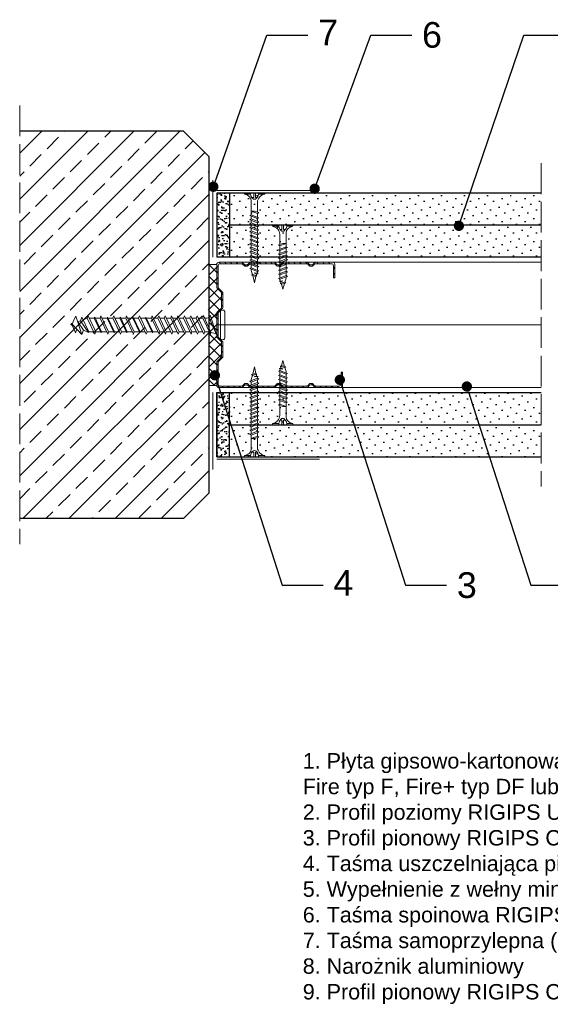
# Model space of a CAD drawing. Header units: millimetres. Extents: x 1720 to 3764, y 1191 to 1623.
# Tile 3 of 10: x 2447 to 2654, y 1191 to 1575. Entities that reach past the tile are written whole.
import ezdxf
from ezdxf import colors
from ezdxf.entities.mleader import LeaderData, LeaderLine
from ezdxf.math import Vec2, Vec3

# ---------------------------------------------------------------- set-up
doc = ezdxf.new("R2010")
doc.units = ezdxf.units.MM
doc.linetypes.add('ACAD_ISO02W100', pattern=[15, 12, -3])
for name, color, linetype, lineweight in [('_ISOVER WELNA', 7, 'BATTING', 9), ('_RIGIPS AKCESORIA', 7, 'Continuous', 18), ('_RIGIPS G-K', 7, 'Continuous', 25), ('_RIGIPS PROFIL', 7, 'Continuous', 18), ('OPISY', 7, 'Continuous', 9), ('PRZERYWANA', 7, 'ACAD_ISO02W100', 9)]:
    doc.layers.add(name, color=color, linetype=linetype, lineweight=lineweight)
doc.styles.get("Standard").update_dxf_attribs({"font": 'arial.ttf'})
doc.linetypes.add('BATTING', pattern='A,0.00254,-2.54,[134,ltypeshp.shx,S=2.54,R=0,X=-2.54,Y=0],-5.08,[134,ltypeshp.shx,S=2.54,R=180,X=2.54,Y=0],-2.54', length=10.16254)
pattern_1 = [(315, (727.046, 0.9), (3.367596, 1.122532), [0, -3.175])]
pattern_2 = [(315, (727.046, -0.9), (3.367596, 1.122532), [0, -3.175])]

# ---------------------------------------------------------------- blocks, each defined once
blk = doc.blocks.new('CW 50 ULTRASTIL')
h = blk.add_hatch()
h.set_pattern_fill('ANSI31', color=256, scale=0.5, style=0)
h.paths.add_polyline_path([(28.56, 40.65, -0.198912), (28.71, 41), (30.21, 42.51, 0.198912), (30.36, 42.86), (30.36, 48.45, 0.198912), (30.21, 48.8), (28.71, 50.31, -0.198912), (28.56, 50.66), (28.56, 59.85, -0.198912), (28.71, 60.2), (30.21, 61.71, 0.198912), (30.36, 62.06), (30.36, 67.65, 0.198912), (30.21, 68), (28.71, 69.51, -0.198912), (28.56, 69.86), (28.56, 78.31, -0.414214), (29.36, 79.11), (37.68, 79.11, -0.198912), (38.04, 78.96), (38.74, 78.25, 0.198912), (39.1, 78.11), (39.68, 78.11, 0.198912), (40.04, 78.25), (40.74, 78.96, -0.198912), (41.1, 79.11), (50.38, 79.11, -0.198912), (50.74, 78.96), (51.44, 78.25, 0.198912), (51.8, 78.11), (52.38, 78.11, 0.198912), (52.74, 78.25), (53.44, 78.96, -0.198912), (53.8, 79.11), (63.08, 79.11, -0.198912), (63.44, 78.96), (64.14, 78.25, 0.198912), (64.5, 78.11), (65.08, 78.11, 0.198912), (65.44, 78.25), (66.14, 78.96, -0.198912), (66.5, 79.11), (75.66, 79.11, -0.414214), (76.46, 78.31), (76.46, 73.66), (77.01, 73.66), (77.01, 78.86, 0.414214), (76.21, 79.66), (66.5, 79.66, 0.198912), (66.14, 79.51), (65.44, 78.8, -0.198912), (65.08, 78.66), (64.5, 78.66, -0.198912), (64.14, 78.8), (63.44, 79.51, 0.198912), (63.08, 79.66), (53.8, 79.66, 0.198912), (53.44, 79.51), (52.74, 78.8, -0.198912), (52.38, 78.66), (51.8, 78.66, -0.198912), (51.44, 78.8), (50.74, 79.51, 0.198912), (50.38, 79.66), (41.1, 79.66, 0.198912), (40.74, 79.51), (40.04, 78.8, -0.198912), (39.68, 78.66), (39.1, 78.66, -0.198912), (38.74, 78.8), (38.04, 79.51, 0.198912), (37.68, 79.66), (28.81, 79.66, 0.414214), (28.01, 78.86), (28.01, 69.86, 0.198912), (28.16, 69.51), (29.66, 68, -0.198912), (29.81, 67.65), (29.81, 62.06, -0.198912), (29.66, 61.71), (28.16, 60.2, 0.198912), (28.01, 59.85), (28.01, 50.66, 0.198912), (28.16, 50.31), (29.66, 48.8, -0.198912), (29.81, 48.45), (29.81, 42.86, -0.198912), (29.66, 42.51), (28.16, 41, 0.198912), (28.01, 40.65), (28.01, 31.66, 0.414214), (28.81, 30.86), (37.68, 30.86, 0.198912), (38.04, 31), (38.74, 31.71, -0.198912), (39.1, 31.86), (39.68, 31.86, -0.198912), (40.04, 31.71), (40.74, 31, 0.198912), (41.1, 30.86), (50.38, 30.86, 0.198912), (50.74, 31), (51.44, 31.71, -0.198912), (51.8, 31.86), (52.38, 31.86, -0.198912), (52.74, 31.71), (53.44, 31, 0.198912), (53.8, 30.86), (63.08, 30.86, 0.198912), (63.44, 31), (64.14, 31.71, -0.198912), (64.5, 31.86), (65.08, 31.86, -0.198912), (65.44, 31.71), (66.14, 31, 0.198912), (66.5, 30.86), (73.21, 30.86, 0.414214), (74.01, 31.66), (74.01, 36.86), (73.46, 36.86), (73.46, 32.21, -0.414214), (72.66, 31.41), (66.5, 31.41, -0.198912), (66.14, 31.55), (65.44, 32.26, 0.198912), (65.08, 32.41), (64.5, 32.41, 0.198912), (64.14, 32.26), (63.44, 31.55, -0.198912), (63.08, 31.41), (53.8, 31.41, -0.198912), (53.44, 31.55), (52.74, 32.26, 0.198912), (52.38, 32.41), (51.8, 32.41, 0.198912), (51.44, 32.26), (50.74, 31.55, -0.198912), (50.38, 31.41), (41.1, 31.41, -0.198912), (40.74, 31.55), (40.04, 32.26, 0.198912), (39.68, 32.41), (39.1, 32.41, 0.198912), (38.74, 32.26), (38.04, 31.55, -0.198912), (37.68, 31.41), (29.36, 31.41, -0.414214), (28.56, 32.21)])
at = {"layer": '_RIGIPS PROFIL'}
for p, q in [((28.01, 78.86), (28.01, 69.86)), ((28.56, 78.31), (28.56, 69.86)), ((37.68, 79.66), (28.81, 79.66)), ((37.68, 79.11), (29.36, 79.11)), ((38.04, 79.51), (38.74, 78.8)), ((38.04, 78.96), (38.74, 78.25)), ((39.68, 78.66), (39.1, 78.66)), ((39.68, 78.11), (39.1, 78.11)), ((40.74, 79.51), (40.04, 78.8)), ((40.74, 78.96), (40.04, 78.25)), ((50.38, 79.66), (41.1, 79.66)), ((50.38, 79.11), (41.1, 79.11)), ((50.74, 79.51), (51.44, 78.8)), ((50.74, 78.96), (51.44, 78.25)), ((52.38, 78.66), (51.8, 78.66)), ((52.38, 78.11), (51.8, 78.11)), ((53.44, 79.51), (52.74, 78.8)), ((53.44, 78.96), (52.74, 78.25)), ((53.8, 79.66), (63.08, 79.66)), ((53.8, 79.11), (63.08, 79.11)), ((63.44, 79.51), (64.14, 78.8)), ((63.44, 78.96), (64.14, 78.25)), ((65.08, 78.66), (64.5, 78.66)), ((65.08, 78.11), (64.5, 78.11)), ((66.14, 79.51), (65.44, 78.8)), ((66.14, 78.96), (65.44, 78.25)), ((76.21, 79.66), (66.5, 79.66)), ((75.66, 79.11), (66.5, 79.11)), ((76.46, 73.66), (76.46, 78.31)), ((77.01, 73.66), (77.01, 78.86)), ((76.46, 73.66), (77.01, 73.66)), ((29.66, 68), (28.16, 69.51)), ((30.21, 68), (28.71, 69.51)), ((29.81, 67.65), (29.81, 62.06)), ((30.36, 67.65), (30.36, 62.06)), ((29.66, 61.71), (28.16, 60.2)), ((30.21, 61.71), (28.71, 60.2)), ((28.01, 59.85), (28.01, 50.66)), ((28.56, 59.85), (28.56, 50.66)), ((29.66, 48.8), (28.16, 50.31)), ((30.21, 48.8), (28.71, 50.31)), ((29.81, 42.86), (29.81, 48.45)), ((30.36, 42.86), (30.36, 48.45)), ((29.66, 42.51), (28.16, 41)), ((30.21, 42.51), (28.71, 41)), ((28.01, 31.66), (28.01, 40.65)), ((28.56, 32.21), (28.56, 40.65)), ((73.46, 36.86), (73.46, 32.21)), ((73.46, 36.86), (74.01, 36.86)), ((74.01, 36.86), (74.01, 31.66)), ((37.68, 30.86), (28.81, 30.86)), ((37.68, 31.41), (29.36, 31.41)), ((38.04, 31.55), (38.74, 32.26)), ((38.04, 31), (38.74, 31.71)), ((39.68, 32.41), (39.1, 32.41)), ((39.68, 31.86), (39.1, 31.86)), ((40.74, 31.55), (40.04, 32.26)), ((40.74, 31), (40.04, 31.71)), ((50.38, 31.41), (41.1, 31.41)), ((50.38, 30.86), (41.1, 30.86)), ((50.74, 31.55), (51.44, 32.26)), ((50.74, 31), (51.44, 31.71)), ((52.38, 32.41), (51.8, 32.41)), ((52.38, 31.86), (51.8, 31.86)), ((53.44, 31.55), (52.74, 32.26)), ((53.44, 31), (52.74, 31.71)), ((53.8, 31.41), (63.08, 31.41)), ((53.8, 30.86), (63.08, 30.86)), ((63.44, 31.55), (64.14, 32.26)), ((63.44, 31), (64.14, 31.71)), ((65.08, 32.41), (64.5, 32.41)), ((65.08, 31.86), (64.5, 31.86)), ((66.14, 31.55), (65.44, 32.26)), ((66.14, 31), (65.44, 31.71)), ((72.66, 31.41), (66.5, 31.41)), ((73.21, 30.86), (66.5, 30.86))]:
    blk.add_line(p, q, dxfattribs=at)
for centre, radius, start, end in [((28.81, 78.86), 0.8, 90, 180), ((29.36, 78.31), 0.8, 90, 180), ((37.68, 79.16), 0.5, 45, 90), ((37.68, 78.61), 0.5, 45, 90), ((39.1, 79.16), 0.5, 225, 270), ((39.1, 78.61), 0.5, 225, 270), ((39.68, 79.16), 0.5, 270, 315), ((39.68, 78.61), 0.5, 270, 315), ((41.1, 79.16), 0.5, 90, 135), ((41.1, 78.61), 0.5, 90, 135), ((50.38, 79.16), 0.5, 45, 90), ((50.38, 78.61), 0.5, 45, 90), ((51.8, 79.16), 0.5, 225, 270), ((51.8, 78.61), 0.5, 225, 270), ((52.38, 79.16), 0.5, 270, 315), ((52.38, 78.61), 0.5, 270, 315), ((53.8, 79.16), 0.5, 90, 135), ((53.8, 78.61), 0.5, 90, 135), ((63.08, 79.16), 0.5, 45, 90), ((63.08, 78.61), 0.5, 45, 90), ((64.5, 79.16), 0.5, 225, 270), ((64.5, 78.61), 0.5, 225, 270), ((65.08, 79.16), 0.5, 270, 315), ((65.08, 78.61), 0.5, 270, 315), ((66.5, 79.16), 0.5, 90, 135), ((66.5, 78.61), 0.5, 90, 135), ((75.66, 78.31), 0.8, 0, 90), ((76.21, 78.86), 0.8, 0, 90), ((28.51, 69.86), 0.5, 180, 225), ((29.06, 69.86), 0.5, 180, 225), ((29.31, 67.65), 0.5, 0, 45), ((29.86, 67.65), 0.5, 0, 45), ((29.31, 62.06), 0.5, 315, 0), ((29.86, 62.06), 0.5, 315, 0), ((28.51, 59.85), 0.5, 135, 180), ((29.06, 59.85), 0.5, 135, 180), ((28.51, 50.66), 0.5, 180, 225), ((29.06, 50.66), 0.5, 180, 225), ((29.31, 48.45), 0.5, 0, 45), ((29.86, 48.45), 0.5, 0, 45), ((29.31, 42.86), 0.5, 315, 0), ((29.86, 42.86), 0.5, 315, 0), ((28.51, 40.65), 0.5, 135, 180), ((29.06, 40.65), 0.5, 135, 180), ((28.81, 31.66), 0.8, 180, 270), ((29.36, 32.21), 0.8, 180, 270), ((37.68, 31.91), 0.5, 270, 315), ((37.68, 31.36), 0.5, 270, 315), ((39.1, 31.91), 0.5, 90, 135), ((39.1, 31.36), 0.5, 90, 135), ((39.68, 31.91), 0.5, 45, 90), ((39.68, 31.36), 0.5, 45, 90), ((41.1, 31.91), 0.5, 225, 270), ((41.1, 31.36), 0.5, 225, 270), ((50.38, 31.91), 0.5, 270, 315), ((50.38, 31.36), 0.5, 270, 315), ((51.8, 31.91), 0.5, 90, 135), ((51.8, 31.36), 0.5, 90, 135), ((52.38, 31.91), 0.5, 45, 90), ((52.38, 31.36), 0.5, 45, 90), ((53.8, 31.91), 0.5, 225, 270), ((53.8, 31.36), 0.5, 225, 270), ((63.08, 31.91), 0.5, 270, 315), ((63.08, 31.36), 0.5, 270, 315), ((64.5, 31.91), 0.5, 90, 135), ((64.5, 31.36), 0.5, 90, 135), ((65.08, 31.91), 0.5, 45, 90), ((65.08, 31.36), 0.5, 45, 90), ((66.5, 31.91), 0.5, 225, 270), ((66.5, 31.36), 0.5, 225, 270), ((72.66, 32.21), 0.8, 270, 0), ((73.21, 31.66), 0.8, 270, 0)]:
    blk.add_arc(centre, radius, start, end, dxfattribs=at)
blk = doc.blocks.new('TN 25')
at = {"layer": '_RIGIPS AKCESORIA'}
for p, q in [((0, -0.84), (0, 7.16)), ((0, 7.16), (0.46, 7.16)), ((0.46, 4.78), (0, 4.78)), ((0.46, 7.16), (0.46, 4.78)), ((1.77, 3.5), (1.77, 4.2)), ((3.02, 4.46), (8.47, 4.46)), ((7.12, 4.46), (7.12, 3.18)), ((8.03, 2.01), (7.12, 4.46)), ((8.47, 4.46), (8.79, 5)), ((9.61, 1.51), (8.47, 4.46)), ((8.79, 5), (9.93, 2.01)), ((9, 4.46), (10.1, 4.46)), ((10.1, 4.46), (10.41, 5)), ((11.23, 1.51), (10.1, 4.46)), ((10.41, 5), (11.56, 2.01)), ((10.62, 4.46), (11.67, 4.46)), ((11.67, 4.46), (11.99, 5)), ((12.81, 1.51), (11.67, 4.46)), ((11.99, 5), (13.14, 2.01)), ((12.2, 4.46), (13.21, 4.46)), ((13.21, 4.46), (13.52, 5)), ((14.34, 1.51), (13.21, 4.46)), ((13.52, 5), (14.67, 2.01)), ((13.73, 4.46), (14.8, 4.46)), ((14.8, 4.46), (15.12, 5)), ((15.94, 1.51), (14.8, 4.46)), ((15.12, 5), (16.26, 2.01)), ((15.33, 4.46), (16.42, 4.46)), ((16.42, 4.46), (16.73, 5)), ((17.55, 1.51), (16.42, 4.46)), ((16.73, 5), (17.88, 2.01)), ((16.94, 4.46), (17.99, 4.46)), ((17.99, 4.46), (18.31, 5)), ((19.13, 1.51), (17.99, 4.46)), ((18.31, 5), (19.45, 2.01)), ((18.52, 4.46), (19.68, 4.46)), ((19.68, 4.46), (20, 5)), ((20.82, 1.51), (19.68, 4.46)), ((20, 5), (21.14, 2.01)), ((20.21, 4.46), (20.7, 4.46)), ((20.7, 4.46), (22.28, 3.98)), ((22.28, 3.98), (22.56, 4.37)), ((22.7, 2.36), (22.28, 3.98)), ((22.56, 4.37), (23.03, 2.71)), ((22.71, 3.85), (25, 3.24)), ((0, 3.5), (1.77, 3.5)), ((0, 2.83), (1.77, 2.83)), ((0.46, 1.64), (0, 1.64)), ((0.46, -0.84), (0.46, 1.64)), ((1.77, 2.83), (1.77, 2.18)), ((7.49, 2.01), (3.55, 2.01)), ((7.12, 3.18), (7.65, 1.53)), ((7.65, 1.53), (8.03, 2.01)), ((9.41, 2.01), (8.03, 2.01)), ((9.93, 2.01), (9.61, 1.51)), ((11.04, 2.01), (9.93, 2.01)), ((11.56, 2.01), (11.23, 1.51)), ((12.61, 2.01), (11.56, 2.01)), ((13.14, 2.01), (12.81, 1.51)), ((14.15, 2.01), (13.14, 2.01)), ((14.67, 2.01), (14.34, 1.51)), ((15.74, 2.01), (14.67, 2.01)), ((16.26, 2.01), (15.94, 1.51)), ((17.36, 2.01), (16.26, 2.01)), ((17.88, 2.01), (17.55, 1.51)), ((18.93, 2.01), (17.88, 2.01)), ((19.45, 2.01), (19.13, 1.51)), ((19.45, 2.01), (20.62, 2.01)), ((21.14, 2.01), (20.82, 1.51)), ((21.14, 2.01), (21.81, 2.12)), ((21.85, 1.83), (21.67, 3.28)), ((21.67, 3.28), (22.14, 2.4)), ((22.14, 2.4), (21.85, 1.83)), ((22.7, 2.36), (22.14, 2.4)), ((23.03, 2.71), (22.7, 2.36)), ((25, 3.24), (23.03, 2.71)), ((0, -0.84), (0.46, -0.84))]:
    blk.add_line(p, q, dxfattribs=at)
for centre, major_axis, ratio, start_param, end_param in [((3.09, 7.67), (0.17, 3.2), 0.826134, 1.773653, 3.180586), ((-0.04, 0.9), (0, 3.93), 0.848176, -0.720942, -0.151112), ((1.66, 3.18), (0, 0.895), 0.848176, -1.552777, -0.720942), ((3.37, -1.57), (0.28, 3.57), 0.832181, 0.035984, 1.430787), ((-2.73, 15.91), (0, 14.76), 0.848176, 3.399396, 3.475072), ((0.59, 4.62), (0, 2.81), 0.848176, 3.475072, 3.862535), ((1.66, 3.18), (0, 0.895), 0.848176, 3.862535, 4.730408)]:
    blk.add_ellipse(centre, major_axis=major_axis, ratio=ratio, start_param=start_param, end_param=end_param, dxfattribs=at)
blk = doc.blocks.new('TN 35')
at = {"layer": '_RIGIPS AKCESORIA'}
for p, q in [((0, -0.84), (0, 7.16)), ((0, 7.16), (0.46, 7.16)), ((0.46, 4.78), (0, 4.78)), ((0.46, 7.16), (0.46, 4.78)), ((1.77, 3.5), (1.77, 4.2)), ((3.02, 4.46), (8.47, 4.46)), ((7.12, 4.46), (7.12, 3.18)), ((8.03, 2.01), (7.12, 4.46)), ((8.47, 4.46), (8.79, 5)), ((9.61, 1.51), (8.47, 4.46)), ((8.79, 5), (9.93, 2.01)), ((9, 4.46), (10.1, 4.46)), ((10.1, 4.46), (10.41, 5)), ((11.23, 1.51), (10.1, 4.46)), ((10.41, 5), (11.56, 2.01)), ((10.62, 4.46), (11.67, 4.46)), ((11.67, 4.46), (11.99, 5)), ((12.81, 1.51), (11.67, 4.46)), ((11.99, 5), (13.14, 2.01)), ((12.2, 4.46), (13.21, 4.46)), ((13.21, 4.46), (13.52, 5)), ((14.34, 1.51), (13.21, 4.46)), ((13.52, 5), (14.67, 2.01)), ((13.73, 4.46), (14.8, 4.46)), ((14.8, 4.46), (15.12, 5)), ((15.94, 1.51), (14.8, 4.46)), ((15.12, 5), (16.26, 2.01)), ((15.33, 4.46), (16.42, 4.46)), ((16.42, 4.46), (16.73, 5)), ((17.55, 1.51), (16.42, 4.46)), ((16.73, 5), (17.88, 2.01)), ((16.94, 4.46), (17.99, 4.46)), ((17.99, 4.46), (18.31, 5)), ((19.13, 1.51), (17.99, 4.46)), ((18.31, 5), (19.45, 2.01)), ((18.52, 4.46), (19.57, 4.46)), ((19.57, 4.46), (19.88, 5)), ((20.7, 1.51), (19.57, 4.46)), ((19.88, 5), (21.03, 2.01)), ((20.09, 4.46), (21.14, 4.46)), ((21.14, 4.46), (21.46, 5)), ((22.28, 1.51), (21.14, 4.46)), ((21.46, 5), (22.6, 2.01)), ((21.67, 4.46), (22.72, 4.46)), ((22.72, 4.46), (23.03, 5)), ((23.85, 1.51), (22.72, 4.46)), ((23.03, 5), (24.18, 2.01)), ((23.24, 4.46), (24.29, 4.46)), ((24.29, 4.46), (24.61, 5)), ((25.43, 1.51), (24.29, 4.46)), ((24.61, 5), (25.75, 2.01)), ((24.81, 4.46), (25.87, 4.46)), ((25.87, 4.46), (26.18, 5)), ((27, 1.51), (25.87, 4.46)), ((26.18, 5), (27.33, 2.01)), ((26.39, 4.46), (27.44, 4.46)), ((27.44, 4.46), (27.76, 5)), ((28.58, 1.51), (27.44, 4.46)), ((27.76, 5), (28.9, 2.01)), ((27.96, 4.46), (29.13, 4.46)), ((29.13, 4.46), (29.45, 5)), ((30.27, 1.51), (29.13, 4.46)), ((29.45, 5), (30.59, 2.01)), ((29.65, 4.46), (30.15, 4.46)), ((30.15, 4.46), (31.73, 3.98)), ((31.73, 3.98), (32.01, 4.37)), ((32.15, 2.36), (31.73, 3.98)), ((32.01, 4.37), (32.48, 2.71)), ((32.16, 3.85), (35, 3.24)), ((0, 3.5), (1.77, 3.5)), ((0, 2.83), (1.77, 2.83)), ((0.46, 1.64), (0, 1.64)), ((0.46, -0.84), (0.46, 1.64)), ((1.77, 2.83), (1.77, 2.18)), ((7.49, 2.01), (3.55, 2.01)), ((7.12, 3.18), (7.65, 1.53)), ((7.65, 1.53), (8.03, 2.01)), ((9.41, 2.01), (8.03, 2.01)), ((9.93, 2.01), (9.61, 1.51)), ((11.04, 2.01), (9.93, 2.01)), ((11.56, 2.01), (11.23, 1.51)), ((12.61, 2.01), (11.56, 2.01)), ((13.14, 2.01), (12.81, 1.51)), ((14.15, 2.01), (13.14, 2.01)), ((14.67, 2.01), (14.34, 1.51)), ((15.74, 2.01), (14.67, 2.01)), ((16.26, 2.01), (15.94, 1.51)), ((17.36, 2.01), (16.26, 2.01)), ((17.88, 2.01), (17.55, 1.51)), ((18.93, 2.01), (17.84, 2.01)), ((19.45, 2.01), (19.13, 1.51)), ((20.51, 2.01), (19.41, 2.01)), ((21.03, 2.01), (20.7, 1.51)), ((22.08, 2.01), (20.99, 2.01)), ((22.6, 2.01), (22.28, 1.51)), ((23.66, 2.01), (22.56, 2.01)), ((24.18, 2.01), (23.85, 1.51)), ((25.23, 2.01), (24.14, 2.01)), ((25.75, 2.01), (25.43, 1.51)), ((26.81, 2.01), (25.71, 2.01)), ((27.33, 2.01), (27, 1.51)), ((28.38, 2.01), (27.33, 2.01)), ((28.9, 2.01), (28.58, 1.51)), ((28.9, 2.01), (30.07, 2.01)), ((30.59, 2.01), (30.27, 1.51)), ((30.59, 2.01), (31.26, 2.12)), ((31.3, 1.83), (31.12, 3.28)), ((31.12, 3.28), (31.59, 2.4)), ((31.59, 2.4), (31.3, 1.83)), ((32.15, 2.36), (31.59, 2.4)), ((32.48, 2.71), (32.15, 2.36)), ((35, 3.24), (32.48, 2.71)), ((0, -0.84), (0.46, -0.84))]:
    blk.add_line(p, q, dxfattribs=at)
for centre, major_axis, ratio, start_param, end_param in [((3.09, 7.67), (0.17, 3.2), 0.826134, 1.773653, 3.180586), ((-0.04, 0.9), (0, 3.93), 0.848176, -0.720942, -0.151112), ((1.66, 3.18), (0, 0.895), 0.848176, -1.552777, -0.720942), ((3.37, -1.57), (0.28, 3.57), 0.832181, 0.035984, 1.430787), ((-2.73, 15.91), (0, 14.76), 0.848176, 3.399396, 3.475072), ((0.59, 4.62), (0, 2.81), 0.848176, 3.475072, 3.862535), ((1.66, 3.18), (0, 0.895), 0.848176, 3.862535, 4.730408)]:
    blk.add_ellipse(centre, major_axis=major_axis, ratio=ratio, start_param=start_param, end_param=end_param, dxfattribs=at)
blk = doc.blocks.new('kolek beton 65')
at = {"layer": '_RIGIPS AKCESORIA'}
for p, q in [((-68.91, -931.37), (-69.76, -932.23)), ((-69.76, -932.23), (-69.76, -941.73)), ((-67.81, -931.28), (-68.91, -931.37)), ((-68.91, -942.59), (-68.91, -931.37)), ((-67.26, -942.18), (-67.26, -931.78)), ((-126.91, -936.37), (-127.26, -936.98)), ((-125.41, -940.08), (-126.91, -936.37)), ((-125.96, -934.72), (-126.69, -936.74)), ((-125.3, -933.58), (-125.96, -934.72)), ((-122.91, -940.73), (-125.3, -933.58)), ((-123.47, -935.41), (-124.54, -935.85)), ((-122.3, -939.04), (-124.54, -935.85)), ((-122.93, -933.94), (-123.47, -935.41)), ((-123.47, -935.41), (-120.37, -939.96)), ((-120.25, -939.63), (-122.93, -933.94)), ((-120.86, -934.33), (-122.44, -934.98)), ((-120.81, -934.33), (-120.86, -934.33)), ((-120.48, -933.42), (-120.81, -934.33)), ((-117.85, -940.54), (-120.81, -934.33)), ((-117.51, -939.63), (-120.48, -933.42)), ((-118.08, -934.33), (-120.05, -934.33)), ((-117.93, -933.94), (-118.08, -934.33)), ((-118.08, -934.33), (-115.39, -940.02)), ((-115.25, -939.63), (-117.93, -933.94)), ((-115.81, -934.33), (-117.73, -934.33)), ((-115.48, -933.42), (-115.81, -934.33)), ((-112.85, -940.54), (-115.81, -934.33)), ((-112.51, -939.63), (-115.48, -933.42)), ((-113.08, -934.33), (-115.05, -934.33)), ((-112.93, -933.94), (-113.08, -934.33)), ((-113.08, -934.33), (-110.39, -940.02)), ((-110.25, -939.63), (-112.93, -933.94)), ((-110.81, -934.33), (-112.73, -934.33)), ((-110.48, -933.42), (-110.81, -934.33)), ((-110.48, -933.42), (-110.81, -934.33)), ((-108.28, -939.63), (-110.81, -934.33)), ((-107.85, -940.54), (-110.81, -934.33)), ((-107.51, -939.63), (-110.48, -933.42)), ((-108.08, -934.33), (-110.05, -934.33)), ((-107.51, -939.63), (-110.05, -934.33)), ((-107.93, -933.94), (-108.08, -934.33)), ((-108.08, -934.33), (-105.39, -940.02)), ((-105.25, -939.63), (-107.93, -933.94)), ((-105.81, -934.33), (-107.73, -934.33)), ((-105.48, -933.42), (-105.81, -934.33)), ((-102.85, -940.54), (-105.81, -934.33)), ((-102.51, -939.63), (-105.48, -933.42)), ((-103.08, -934.33), (-105.05, -934.33)), ((-102.93, -933.94), (-103.08, -934.33)), ((-103.08, -934.33), (-100.39, -940.02)), ((-100.25, -939.63), (-102.93, -933.94)), ((-100.81, -934.33), (-102.73, -934.33)), ((-100.48, -933.42), (-100.81, -934.33)), ((-97.85, -940.54), (-100.81, -934.33)), ((-97.51, -939.63), (-100.48, -933.42)), ((-98.08, -934.33), (-100.05, -934.33)), ((-97.93, -933.94), (-98.08, -934.33)), ((-98.08, -934.33), (-95.39, -940.02)), ((-95.25, -939.63), (-97.93, -933.94)), ((-95.81, -934.33), (-97.73, -934.33)), ((-95.48, -933.42), (-95.81, -934.33)), ((-92.85, -940.54), (-95.81, -934.33)), ((-92.51, -939.63), (-95.48, -933.42)), ((-93.31, -934.33), (-95.05, -934.33)), ((-92.98, -933.42), (-93.31, -934.33)), ((-90.35, -940.54), (-93.31, -934.33)), ((-90.01, -939.63), (-92.98, -933.42)), ((-90.81, -934.33), (-92.55, -934.33)), ((-90.48, -933.42), (-90.81, -934.33)), ((-87.85, -940.54), (-90.81, -934.33)), ((-87.51, -939.63), (-90.48, -933.42)), ((-88.31, -934.33), (-90.05, -934.33)), ((-87.98, -933.42), (-88.31, -934.33)), ((-85.35, -940.54), (-88.31, -934.33)), ((-85.01, -939.63), (-87.98, -933.42)), ((-85.81, -934.33), (-87.55, -934.33)), ((-85.48, -933.42), (-85.81, -934.33)), ((-82.85, -940.54), (-85.81, -934.33)), ((-82.51, -939.63), (-85.48, -933.42)), ((-83.31, -934.33), (-85.05, -934.33)), ((-82.98, -933.42), (-83.31, -934.33)), ((-80.35, -940.54), (-83.31, -934.33)), ((-80.01, -939.63), (-82.98, -933.42)), ((-80.81, -934.33), (-82.55, -934.33)), ((-80.48, -933.42), (-80.81, -934.33)), ((-77.85, -940.54), (-80.81, -934.33)), ((-77.51, -939.63), (-80.48, -933.42)), ((-80.05, -934.33), (-78.31, -934.33)), ((-77.98, -933.42), (-78.31, -934.33)), ((-75.35, -940.54), (-78.31, -934.33)), ((-75.01, -939.63), (-77.98, -933.42)), ((-75.81, -934.33), (-77.55, -934.33)), ((-75.47, -933.37), (-75.81, -934.33)), ((-72.85, -940.54), (-75.81, -934.33)), ((-75.47, -933.37), (-72.61, -939.89)), ((-72.91, -933.23), (-73.27, -934.2)), ((-73.27, -934.2), (-70.43, -940.67)), ((-70.43, -940.67), (-72.91, -933.23)), ((-126.9, -936.83), (-127.26, -936.98)), ((-126.72, -937.2), (-127.26, -936.98)), ((-127.02, -936.57), (-125.7, -939.37)), ((-126.69, -936.74), (-126.75, -936.77)), ((-126.69, -936.74), (-122.91, -940.73)), ((-124.89, -938.64), (-125.41, -940.08)), ((-122.3, -939.04), (-122.91, -940.73)), ((-120.86, -939.63), (-122.3, -939.04)), ((-120.6, -939.63), (-120.86, -939.63)), ((-120.25, -939.63), (-120.37, -939.96)), ((-118.28, -939.63), (-120.25, -939.63)), ((-117.51, -939.63), (-117.85, -940.54)), ((-115.58, -939.63), (-117.51, -939.63)), ((-115.25, -939.63), (-115.39, -940.02)), ((-113.28, -939.63), (-115.25, -939.63)), ((-112.51, -939.63), (-112.85, -940.54)), ((-110.6, -939.63), (-112.51, -939.63)), ((-110.25, -939.63), (-110.39, -940.02)), ((-108.28, -939.63), (-110.25, -939.63)), ((-107.51, -939.63), (-107.85, -940.54)), ((-107.51, -939.63), (-107.85, -940.54)), ((-105.6, -939.63), (-107.51, -939.63)), ((-105.25, -939.63), (-105.39, -940.02)), ((-103.28, -939.63), (-105.25, -939.63)), ((-102.51, -939.63), (-102.91, -940.73)), ((-100.6, -939.63), (-102.51, -939.63)), ((-100.25, -939.63), (-100.41, -940.08)), ((-98.28, -939.63), (-100.25, -939.63)), ((-97.51, -939.63), (-97.85, -940.54)), ((-95.6, -939.63), (-97.51, -939.63)), ((-95.25, -939.63), (-95.39, -940.02)), ((-93.28, -939.63), (-95.25, -939.63)), ((-92.51, -939.63), (-92.85, -940.54)), ((-90.78, -939.63), (-92.51, -939.63)), ((-90.01, -939.63), (-90.35, -940.54)), ((-88.28, -939.63), (-90.01, -939.63)), ((-87.51, -939.63), (-87.85, -940.54)), ((-85.78, -939.63), (-87.51, -939.63)), ((-85.01, -939.63), (-85.35, -940.54)), ((-83.28, -939.63), (-85.01, -939.63)), ((-82.51, -939.63), (-82.85, -940.54)), ((-80.78, -939.63), (-82.51, -939.63)), ((-80.01, -939.63), (-80.35, -940.54)), ((-78.28, -939.63), (-80.01, -939.63)), ((-77.51, -939.63), (-77.85, -940.54)), ((-77.51, -939.63), (-75.78, -939.63)), ((-75.01, -939.63), (-75.35, -940.54)), ((-72.61, -939.89), (-72.85, -940.54)), ((-68.91, -942.59), (-69.76, -941.73)), ((-67.81, -942.68), (-68.91, -942.59))]:
    blk.add_line(p, q, dxfattribs=at)
for centre, radius, start, end in [((-70.76, -932.33), 1, 297.387, 0.1192), ((-67.76, -931.78), 0.5, 0, 95), ((-74.88, -924.33), 10, 269.0428, 279.2887), ((-74.88, -924.33), 10, 282.9916, 297.2521), ((-74.88, -949.63), 10, 80.5289, 90.7633), ((-74.88, -949.63), 10, 62.7479, 76.8682), ((-70.76, -941.63), 1, 359.8807, 62.6128), ((-67.76, -942.18), 0.5, 265, 360)]:
    blk.add_arc(centre, radius, start, end, dxfattribs=at)
blk = doc.blocks.new('_Dot')
at = {"color": 0, "linetype": 'ByBlock', "lineweight": -2}
blk.add_line((-0.5, 0), (-1, 0), dxfattribs=at)
at = {"color": 0, "linetype": 'ByBlock', "const_width": 0.5}
blk.add_lwpolyline([(-0.25, 0, 1), (0.25, 0, 1)], format="xyb", close=True, dxfattribs=at)

msp = doc.modelspace()

# ---------------------------------------------------------------- hatches: boundary and pattern name
h = msp.add_hatch()
h.set_pattern_fill('ANSI33', color=256, scale=2, style=0)
h.set_pattern_definition([(45, (727.046, 0), (-8.980256, 8.980256), []), (45, (736.026, 0), (-8.980256, 8.980256), [6.35, -3.175])])
h.paths.add_polyline_path([(2521.17, 1521.28), (2511.17, 1531.28), (2447.32, 1531.28), (2447.32, 1380.28), (2511.17, 1380.28), (2521.17, 1390.28)])
at = {"layer": '_RIGIPS AKCESORIA'}
h = msp.add_hatch(dxfattribs=at)
h.set_pattern_fill('ANSI37', color=256, style=0)
h.set_pattern_definition([(45, (727.046, 0), (-2.245064, 2.245064), []), (135, (727.046, 0), (-2.245064, -2.245064), [])])
h.paths.add_polyline_path([(2524.17, 1460.37, -0.198912), (2524.32, 1460.72), (2525.83, 1462.23, 0.198912), (2525.97, 1462.58), (2525.97, 1468.17, 0.198912), (2525.83, 1468.52), (2524.32, 1470.03, -0.198912), (2524.17, 1470.38), (2524.17, 1479.38), (2521.17, 1479.38), (2521.17, 1432.18), (2524.17, 1432.18), (2524.17, 1441.17, -0.198912), (2524.32, 1441.52), (2525.83, 1443.03, 0.198912), (2525.97, 1443.38), (2525.97, 1448.97, 0.198912), (2525.83, 1449.32), (2524.32, 1450.83, -0.198912), (2524.17, 1451.18)])
at = {"layer": '_RIGIPS G-K'}
h = msp.add_hatch(dxfattribs=at)
h.set_pattern_fill('AR-SAND', color=256, scale=0.05, style=0)
h.set_pattern_definition([(37.5, (727.046, 0.9), (-0.0800016, 2.4470662), [0, -1.9304, 0, -2.159, 0, -2.06375]), (7.5, (727.046, 0.9), (2.2476164, 3.5841255), [0, -1.0414, 0, -1.7399, 0, -0.66675]), (327.5, (725.4839, 0.9), (3.9549619, 0.007186), [0, -0.635, 0, -2.286, 0, -2.9845]), (317.5, (725.484, 0.9), (3.8177823, 1.1146466), [0, -0.3175, 0, -1.4986, 0, -1.7145])])
h.paths.add_polyline_path([(2529.17, 1507.18), (2524.17, 1507.18), (2524.17, 1482.18), (2529.17, 1482.18)])
h = msp.add_hatch(dxfattribs=at)
h.set_pattern_fill('DOTS', color=256, scale=2, angle=315, style=0)
h.set_pattern_definition(pattern_1)
h.paths.add_polyline_path([(2650.67, 1507.18), (2529.17, 1507.18), (2529.17, 1494.68), (2650.67, 1494.68)])
h.paths.add_polyline_path([(2784.17, 1494.68), (2784.17, 1507.18), (2657.67, 1507.18), (2657.67, 1494.68)])
h = msp.add_hatch(dxfattribs=at)
h.set_pattern_fill('DOTS', color=256, scale=2, angle=315, style=0)
h.set_pattern_definition(pattern_1)
h.paths.add_polyline_path([(2650.67, 1494.68), (2529.17, 1494.68), (2529.17, 1482.18), (2650.67, 1482.18)])
h.paths.add_polyline_path([(2784.17, 1482.18), (2784.17, 1494.68), (2657.67, 1494.68), (2657.67, 1482.18)])
h = msp.add_hatch(dxfattribs=at)
h.set_pattern_fill('AR-SAND', color=256, scale=0.05, style=0)
h.set_pattern_definition([(322.5, (727.046, 2910.6507), (-0.0800016, -2.4470662), [0, -1.9304, 0, -2.159, 0, -2.06375]), (352.5, (727.046, 2910.6507), (2.2476164, -3.5841255), [0, -1.0414, 0, -1.7399, 0, -0.66675]), (32.5, (725.4839, 2910.6507), (3.9549619, -0.007186), [0, -0.635, 0, -2.286, 0, -2.9845]), (42.5, (725.484, 2910.6507), (3.8177823, -1.1146466), [0, -0.3175, 0, -1.4986, 0, -1.7145])])
h.paths.add_polyline_path([(2529.17, 1404.38), (2524.17, 1404.38), (2524.17, 1429.38), (2529.17, 1429.38)])
h = msp.add_hatch(dxfattribs=at)
h.set_pattern_fill('DOTS', color=256, scale=2, angle=315, style=0)
h.set_pattern_definition(pattern_2)
h.paths.add_polyline_path([(2650.67, 1429.38), (2529.17, 1429.38), (2529.17, 1416.88), (2650.67, 1416.88)])
h.paths.add_polyline_path([(2784.17, 1416.88), (2784.17, 1429.38), (2657.67, 1429.38), (2657.67, 1416.88)])
h = msp.add_hatch(dxfattribs=at)
h.set_pattern_fill('DOTS', color=256, scale=2, angle=315, style=0)
h.set_pattern_definition(pattern_2)
h.paths.add_polyline_path([(2650.67, 1416.88), (2529.17, 1416.88), (2529.17, 1404.38), (2650.67, 1404.38)])
h.paths.add_polyline_path([(2784.17, 1404.38), (2784.17, 1416.88), (2657.67, 1416.88), (2657.67, 1404.38)])

# ---------------------------------------------------------------- linework, layer by layer
msp.add_line((2521.17, 1390.28), (2521.17, 1521.28))
at = {"layer": '_ISOVER WELNA', "ltscale": 2.4}
msp.add_line((2650.67, 1455.78), (2524.72, 1455.78), dxfattribs=at)
at = {"layer": '_RIGIPS AKCESORIA'}
for p, q in [((2522.67, 1482.18), (2522.67, 1512.18)), ((2524.17, 1508.18), (2564.17, 1508.18)), ((2524.17, 1479.38), (2521.17, 1479.38)), ((2524.17, 1432.18), (2521.17, 1432.18)), ((2522.67, 1429.38), (2522.67, 1399.38)), ((2524.17, 1403.38), (2564.17, 1403.38))]:
    msp.add_line(p, q, dxfattribs=at)
at = {"layer": '_RIGIPS G-K'}
for p, q in [((2511.17, 1531.28), (2447.32, 1531.28)), ((2511.17, 1531.28), (2521.17, 1521.28)), ((2650.67, 1507.18), (2524.17, 1507.18)), ((2524.17, 1507.18), (2524.17, 1482.18)), ((2529.17, 1507.18), (2529.17, 1482.18)), ((2650.67, 1494.68), (2529.17, 1494.68)), ((2650.67, 1482.18), (2524.17, 1482.18)), ((2521.17, 1417.78), (2521.17, 1430.28)), ((2524.17, 1429.38), (2650.67, 1429.38)), ((2524.17, 1429.38), (2524.17, 1404.38)), ((2524.17, 1404.38), (2524.17, 1429.38)), ((2529.17, 1404.38), (2529.17, 1429.38)), ((2529.17, 1416.88), (2650.67, 1416.88)), ((2524.17, 1404.38), (2650.67, 1404.38)), ((2521.17, 1390.28), (2511.17, 1380.28)), ((2511.17, 1380.28), (2447.32, 1380.28))]:
    msp.add_line(p, q, dxfattribs=at)
at = {"layer": '_RIGIPS PROFIL'}
for p, q in [((2524.97, 1480.18), (2650.67, 1480.18)), ((2524.97, 1431.38), (2650.67, 1431.38))]:
    msp.add_line(p, q, dxfattribs=at)
at = {"layer": 'PRZERYWANA'}
for p, q in [((2447.32, 1541.28), (2447.32, 1370.28)), ((2447.32, 1541.28), (2447.32, 1370.28)), ((2650.67, 1518.78), (2650.67, 1392.78))]:
    msp.add_line(p, q, dxfattribs=at)

# ---------------------------------------------------------------- block references
at = {"layer": '_RIGIPS AKCESORIA', "xscale": -1}
for name, p, rotation in [('TN 35', (2542.06, 1507.18), 90), ('TN 25', (2546.68, 1416.88), 270)]:
    msp.add_blockref(name, p, dxfattribs=dict(at, rotation=rotation))
at = {"layer": '_RIGIPS AKCESORIA'}
for name, p, rotation in [('TN 25', (2546.68, 1494.68), 270), ('TN 35', (2542.06, 1404.38), 90)]:
    msp.add_blockref(name, p, dxfattribs=dict(at, rotation=rotation))
msp.add_blockref('kolek beton 65', (2594.49, 2392.76), dxfattribs=at)
at = {"layer": '_RIGIPS PROFIL', "xscale": -1, "rotation": 180}
msp.add_blockref('CW 50 ULTRASTIL', (2496.16, 1511.03), dxfattribs=at)

# ---------------------------------------------------------------- texts
at = {"insert": (2557.68, 1288.85), "char_height": 6, "width": 261.9182, "attachment_point": 1}
msp.add_mtext('1. Płyta gipsowo-kartonowa RIGIPS PRO (4PRO) typ A, Hydro typ H2, Fire typ F, Fire+ typ DF lub Fire+ Hydro typ DFH2\\P2. Profil poziomy RIGIPS UW 50 ULTRASTIL\\P3. Profil pionowy RIGIPS CW 50 ULTRASTIL\\P4. Taśma uszczelniająca piankowa RIGIPS\\P5. Wypełnienie z wełny mineralnej szklanej lub skalnej\\P6. Taśma spoinowa RIGIPS\\P7. Taśma samoprzylepna (poślizgowa)\\P8. Narożnik aluminiowy\\P9. Profil pionowy RIGIPS CW 75 ULTRASTIL', dxfattribs=at)

# ---------------------------------------------------------------- leaders
at = {"layer": 'OPISY'}
ml = msp.add_multileader_mtext('Standard', dxfattribs=at)
ml.set_content('7', color=256)
ml.set_leader_properties()
ml.set_arrow_properties(name='DOT')
ml.build(insert=Vec2(0, 0))
ctx = ml.context
ctx.base_point, ctx.char_height, ctx.landing_gap_size, ctx.plane_origin = Vec3(2559.69, 1568.75), 10, 4, Vec3(2367.1, 1712.41)
notes = []
notes.append((ctx, [(0, (1, 1, 0), (2543.69, 1568.75), (1, 0), 16, [(0, [(2522.8, 1509.63)], 0, [])])]))
ctx.mtext.insert, ctx.mtext.flow_direction = Vec3(2563.69, 1574.75), 5
ml = msp.add_multileader_mtext('Standard', dxfattribs=at)
ml.set_content('6', color=256)
ml.set_leader_properties()
ml.set_arrow_properties(name='DOT')
ml.build(insert=Vec2(0, 0))
ctx = ml.context
ctx.base_point, ctx.char_height, ctx.landing_gap_size, ctx.plane_origin = Vec3(2600.16, 1568.75), 10, 4, Vec3(2407.57, 1712.41)
notes.append((ctx, [(0, (1, 1, 0), (2584.16, 1568.75), (1, 0), 16, [(0, [(2562.3, 1508.85)], 0, [])])]))
ctx.mtext.insert, ctx.mtext.flow_direction = Vec3(2604.16, 1573.83), 5
ml = msp.add_multileader_mtext('Standard', dxfattribs=at)
ml.set_content('1', color=256)
ml.set_leader_properties()
ml.set_arrow_properties(name='DOT')
ml.build(insert=Vec2(0, 0))
ctx = ml.context
ctx.base_point, ctx.char_height, ctx.landing_gap_size, ctx.plane_origin = Vec3(2659.9, 1568.75), 10, 4, Vec3(2467.31, 1712.41)
notes.append((ctx, [(0, (1, 1, 0), (2643.9, 1568.75), (1, 0), 16, [(0, [(2618.55, 1494.39)], 0, [])])]))
ctx.mtext.insert, ctx.mtext.flow_direction = Vec3(2663.9, 1574.75), 5
ml = msp.add_multileader_mtext('Standard', dxfattribs=at)
ml.set_content('4', color=256)
ml.set_leader_properties()
ml.set_arrow_properties(name='DOT')
ml.build(insert=Vec2(0, 0))
ctx = ml.context
ctx.base_point, ctx.char_height, ctx.landing_gap_size, ctx.plane_origin = Vec3(2565.61, 1354.26), 10, 4, Vec3(2373.02, 1210.6)
notes.append((ctx, [(0, (1, 1, 0), (2549.61, 1354.26), (1, 0), 16, [(0, [(2523.41, 1436.13)], 0, [])])]))
ctx.mtext.insert, ctx.mtext.flow_direction = Vec3(2569.61, 1360.26), 5
ml = msp.add_multileader_mtext('Standard', dxfattribs=at)
ml.set_content('3', color=256)
ml.set_leader_properties()
ml.set_arrow_properties(name='DOT')
ml.build(insert=Vec2(0, 0))
ctx = ml.context
ctx.base_point, ctx.char_height, ctx.landing_gap_size, ctx.plane_origin = Vec3(2613.75, 1354.26), 10, 4, Vec3(2421.16, 1210.6)
notes.append((ctx, [(0, (1, 1, 0), (2597.75, 1354.26), (1, 0), 16, [(0, [(2572.12, 1434.37)], 0, [])])]))
ctx.mtext.insert, ctx.mtext.flow_direction = Vec3(2617.75, 1359.35), 5
ml = msp.add_multileader_mtext('Standard', dxfattribs=at)
ml.set_content('2', color=256)
ml.set_leader_properties()
ml.set_arrow_properties(name='DOT')
ml.build(insert=Vec2(0, 0))
ctx = ml.context
ctx.base_point, ctx.char_height, ctx.landing_gap_size, ctx.plane_origin = Vec3(2662.63, 1354.26), 10, 4, Vec3(2470.04, 1210.6)
notes.append((ctx, [(0, (1, 1, 0), (2646.63, 1354.26), (1, 0), 16, [(0, [(2621.63, 1431.77)], 0, [])])]))
ctx.mtext.insert, ctx.mtext.flow_direction = Vec3(2666.63, 1360.26), 5
for ctx, leaders in notes:
    for number, flags, end, landing, length, lines in leaders:
        leader = LeaderData()
        leader.index, (leader.has_last_leader_line, leader.has_dogleg_vector, leader.attachment_direction) = number, flags
        leader.last_leader_point, leader.dogleg_vector, leader.dogleg_length = Vec3(end), Vec3(landing), length
        for number, points, colour, breaks in lines:
            line = LeaderLine()
            line.index, line.vertices, line.color, line.breaks = number, Vec3.list(points), colors.encode_raw_color(colour), breaks
            leader.lines.append(line)
        ctx.leaders.append(leader)

doc.saveas('drawing.dxf')
